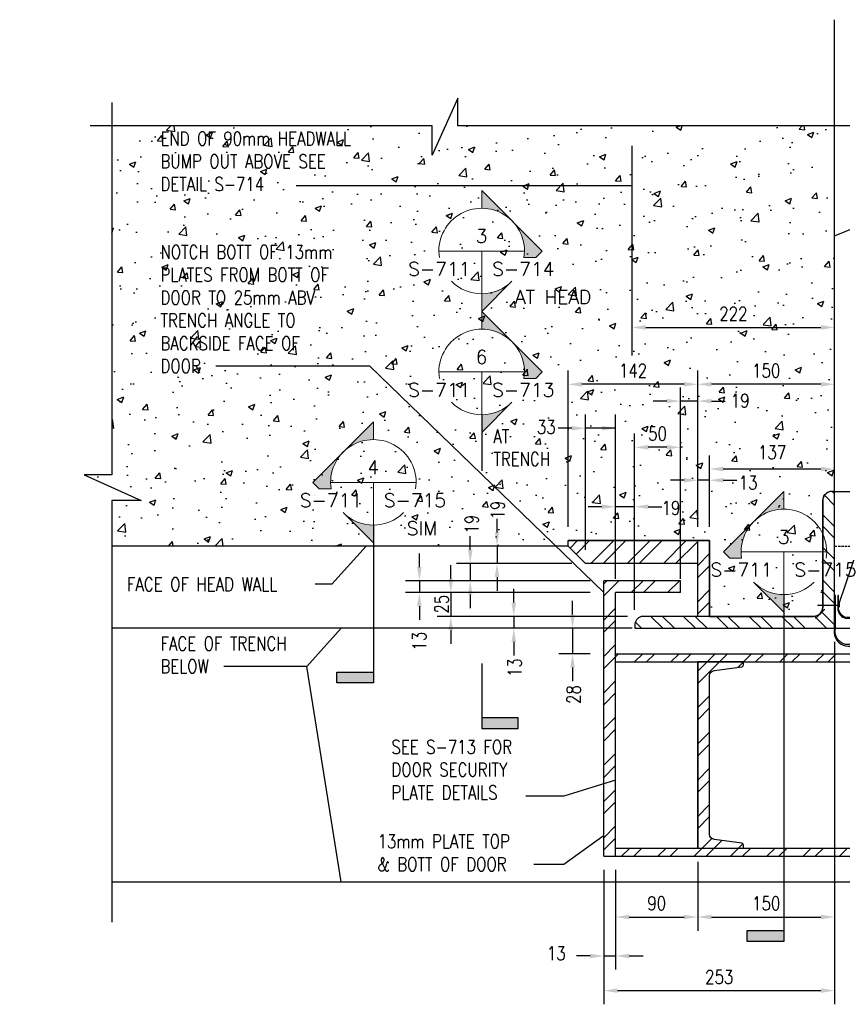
# Model space of a CAD drawing. Header units: millimetres. Extents: x -327 to 3206, y -2087 to 1152.
# Tile 2 of 4: x -65 to 836, y 73 to 1152. Entities that reach past the tile are written whole.
import ezdxf
from ezdxf.enums import TextEntityAlignment as Align

# ---------------------------------------------------------------- set-up
doc = ezdxf.new("R2010")
doc.units = ezdxf.units.MM
doc.linetypes.add('HIDDEN', pattern=[0.375, 0.25, -0.125])
for name, color, linetype in [('G-ANNO-TTLS', 1, 'Continuous'), ('S-ANNO-TEXT', 2, 'Continuous'), ('S-SDEL-DIMS', 3, 'Continuous'), ('S-SDEL-LW10', 8, 'Continuous'), ('S-SDEL-LW15', 145, 'Continuous'), ('S-SDEL-LW25', 3, 'Continuous'), ('S-SDEL-LW60', 200, 'Continuous'), ('S-SDEL-SFAB', 5, 'Continuous'), ('S-SECT-CONC', 4, 'Continuous'), ('S-SECT-HIDE', 2, 'HIDDEN'), ('S-SECT-PATT', 1, 'Continuous'), ('S-SECT-STLS', 3, 'Continuous')]:
    doc.layers.add(name, color=color, linetype=linetype)
doc.layers.add('S-ANNO-SYMB', color=3, linetype='Continuous', lineweight=18)
doc.styles.add('ROMANS', font='ROMANS.shx', dxfattribs={"width": 0.8})
doc.styles.add('STD1', font='simplex', dxfattribs={"height": 0.1})
doc.styles.add('Text', font='romans.shx', dxfattribs={"width": 0.8, "height": 3})
doc.dimstyles.new('NFL_1', dxfattribs={"dimscale": 0, "dimtxt": 3, "dimasz": 3, "dimexe": 3, "dimexo": 3, "dimgap": 1.5, "dimtad": 1, "dimdec": 0, "dimzin": 3, "dimdsep": 46, "dimtxsty": 'Text', "dimcen": 3, "dimdle": 3, "dimclrd": 1, "dimclre": 1, "dimclrt": 2, "dimadec": 0, "dimazin": 0, "dimtfac": 0.75, "dimtdec": 0, "dimtmove": 2, "dimatfit": 3, "dimfxl": 0.125, "dimtfillclr": 1, "dimfrac": 2, "dimtolj": 1, "dimtzin": 0, "dimarcsym": 1})
doc.dimstyles.get("Standard").update_dxf_attribs({"dimtxt": 0.125, "dimasz": 0.125, "dimexe": 0.18, "dimexo": 0.0625, "dimgap": 0.125, "dimtad": 0, "dimtih": 1, "dimtoh": 1, "dimdec": 4, "dimzin": 0, "dimdsep": 46, "dimtxsty": 'Text', "dimcen": 0.125, "dimclrt": 2, "dimadec": 0, "dimazin": 0, "dimtfac": 1, "dimtdec": 4, "dimtofl": 0, "dimtmove": 0, "dimatfit": 3, "dimfxl": 0.18, "dimtolj": 1, "dimtzin": 0, "dimarcsym": 0})

# ---------------------------------------------------------------- blocks, each defined once
blk = doc.blocks.new('GH2028')
h = blk.add_hatch(color=0)
h.paths.add_polyline_path([(0, 0.4419), (-0.221, 0.221, -0.198912), (0, 0.3125)])
h.paths.add_polyline_path([(-0.221, 0.221), (-0.4419, 0), (-0.3949, -0.0471), (-0.3089, -0.0471, -0.238539)])
h.paths.add_polyline_path([(0, -0.3125, -0.198912), (-0.221, -0.221), (0, -0.4419)])
at = {"color": 0}
blk.add_line((-0.3125, 0), (0.3125, 0), dxfattribs=at)
for points in [[(-0.3089, -0.0471), (-0.3949, -0.0471), (-0.4419, 0), (0, 0.4419), (0, 0.3125)], [(0, 0), (0, -0.4419), (-0.221, -0.221)]]:
    blk.add_lwpolyline(points, dxfattribs=at)
for start, end in [(351.33387, 188.66613), (225, 315)]:
    blk.add_arc((0, 0), 0.3125, start, end, dxfattribs=at)
at = {"color": 0, "linetype": 'ByBlock', "lineweight": -2, "style": 'STD1'}
blk.add_attdef('NUM', text='', height=0.1, dxfattribs=at).set_placement((-0.001, 0.0597), align=Align.CENTER)
blk.add_attdef('APPLIES', text='', height=0.1, dxfattribs=at).set_placement((-0.0826, -0.1809), align=Align.RIGHT)
for tag, p in [('DRAWN', (0.0767, -0.1809)), ('NOTE', (0.2437, -0.3861))]:
    blk.add_attdef(tag, p, '', height=0.1, dxfattribs=at)
blk = doc.blocks.new('FLAG')
blk.add_hatch(color=0).paths.add_polyline_path([(-11.91, 8.03), (-14.29, 8.03), (-14.29, 0), (-11.91, 0)])
at = {"color": 0}
blk.add_lwpolyline([(0, 0), (-14.29, 0), (-14.29, 8.03), (-11.91, 8.03), (-11.91, 0)], dxfattribs=at)
blk = doc.blocks.new('GH2029')
h = blk.add_hatch(color=0)
h.paths.add_polyline_path([(0, 0.4419), (0.221, 0.221, 0.198912), (0, 0.3125)])
h.paths.add_polyline_path([(0.221, 0.221), (0.4419, 0), (0.3949, -0.0471), (0.3089, -0.0471, 0.238539)])
h.paths.add_polyline_path([(0, -0.3125, 0.198912), (0.221, -0.221), (0, -0.4419)])
at = {"color": 0}
blk.add_line((-0.3125, 0), (0.3125, 0), dxfattribs=at)
for points in [[(0.3089, -0.0471), (0.3949, -0.0471), (0.4419, 0), (0, 0.4419), (0, 0.3125)], [(0, 0), (0, -0.4419), (0.221, -0.221)]]:
    blk.add_lwpolyline(points, dxfattribs=at)
for start, end in [(351.33387, 188.66613), (225, 315)]:
    blk.add_arc((0, 0), 0.3125, start, end, dxfattribs=at)
at = {"color": 0, "linetype": 'ByBlock', "lineweight": -2, "style": 'STD1'}
blk.add_attdef('NUM', text='', height=0.1, dxfattribs=at).set_placement((-0.001, 0.0597), align=Align.CENTER)
blk.add_attdef('APPLIES', text='', height=0.1, dxfattribs=at).set_placement((-0.0826, -0.1809), align=Align.RIGHT)
for tag, p in [('DRAWN', (0.0767, -0.1809)), ('NOTE', (0.2437, -0.3861))]:
    blk.add_attdef(tag, p, '', height=0.1, dxfattribs=at)
blk = doc.blocks.new('*D71')
at = {"layer": 'Defpoints', "color": 0, "transparency": 16777216}
for p in [(690.7, 659.4), (827.7, 634.9), (690.7, 580.9)]:
    blk.add_point(p, dxfattribs=at)
at = {"layer": 'S-SDEL-DIMS', "color": 1, "lineweight": -2, "transparency": 16777216}
for p, q in [((690.7, 595.9), (690.7, 674.4)), ((827.7, 649.9), (827.7, 674.4)), ((812.7, 659.4), (705.7, 659.4))]:
    blk.add_line(p, q, dxfattribs=at)
at = {"layer": 'S-SDEL-DIMS', "color": 1, "transparency": 16777216}
for points in [[(705.7, 661.9), (705.7, 656.9), (690.7, 659.4)], [(812.7, 661.9), (812.7, 656.9), (827.7, 659.4)]]:
    blk.add_solid(points, dxfattribs=at)
at = {"layer": 'S-SDEL-DIMS', "color": 2, "transparency": 16777216, "insert": (759.2, 677.8), "char_height": 15, "attachment_point": 5, "style": 'Text'}
blk.add_mtext('\\A1;137', dxfattribs=at)
blk = doc.blocks.new('*D72')
at = {"layer": 'Defpoints', "color": 0, "transparency": 16777216}
for p in [(677.7, 647.1), (677.7, 580.9), (690.7, 580.9)]:
    blk.add_point(p, dxfattribs=at)
at = {"layer": 'S-SDEL-DIMS', "color": 1, "lineweight": -2, "transparency": 16777216}
for p, q in [((677.7, 595.9), (677.7, 662.1)), ((690.7, 595.9), (690.7, 662.1)), ((662.7, 647.1), (647.7, 647.1)), ((690.7, 647.1), (677.7, 647.1)), ((705.7, 647.1), (720.7, 647.1))]:
    blk.add_line(p, q, dxfattribs=at)
at = {"layer": 'S-SDEL-DIMS', "color": 1, "transparency": 16777216}
for points in [[(662.7, 649.6), (662.7, 644.6), (677.7, 647.1)], [(705.7, 649.6), (705.7, 644.6), (690.7, 647.1)]]:
    blk.add_solid(points, dxfattribs=at)
at = {"layer": 'S-SDEL-DIMS', "color": 2, "transparency": 16777216, "insert": (732.9, 644.5), "char_height": 15, "attachment_point": 5, "style": 'Text'}
blk.add_mtext('\\A1;13', dxfattribs=at)
blk = doc.blocks.new('*D73')
at = {"layer": 'Defpoints', "color": 0, "transparency": 16777216}
for p in [(677.7, 752.3), (827.7, 634), (677.7, 580.9)]:
    blk.add_point(p, dxfattribs=at)
at = {"layer": 'S-SDEL-DIMS', "color": 1, "lineweight": -2, "transparency": 16777216}
for p, q in [((677.7, 595.9), (677.7, 767.3)), ((827.7, 649), (827.7, 767.3)), ((812.7, 752.3), (692.7, 752.3))]:
    blk.add_line(p, q, dxfattribs=at)
at = {"layer": 'S-SDEL-DIMS', "color": 1, "transparency": 16777216}
for points in [[(692.7, 754.8), (692.7, 749.8), (677.7, 752.3)], [(812.7, 754.8), (812.7, 749.8), (827.7, 752.3)]]:
    blk.add_solid(points, dxfattribs=at)
at = {"layer": 'S-SDEL-DIMS', "color": 2, "transparency": 16777216, "insert": (752.7, 767.3), "char_height": 15, "attachment_point": 5, "style": 'Text'}
blk.add_mtext('\\A1;150', dxfattribs=at)
blk = doc.blocks.new('*D74')
at = {"layer": 'Defpoints', "color": 0, "transparency": 16777216}
for p in [(535.7, 752.3), (535.7, 580.9), (677.7, 580.9)]:
    blk.add_point(p, dxfattribs=at)
at = {"layer": 'S-SDEL-DIMS', "color": 1, "lineweight": -2, "transparency": 16777216}
for p, q in [((535.7, 595.9), (535.7, 767.3)), ((677.7, 595.9), (677.7, 767.3)), ((662.7, 752.3), (550.7, 752.3))]:
    blk.add_line(p, q, dxfattribs=at)
at = {"layer": 'S-SDEL-DIMS', "color": 1, "transparency": 16777216}
for points in [[(550.7, 754.8), (550.7, 749.8), (535.7, 752.3)], [(662.7, 754.8), (662.7, 749.8), (677.7, 752.3)]]:
    blk.add_solid(points, dxfattribs=at)
at = {"layer": 'S-SDEL-DIMS', "color": 2, "transparency": 16777216, "insert": (606.7, 767.3), "char_height": 15, "attachment_point": 5, "style": 'Text'}
blk.add_mtext('\\A1;142', dxfattribs=at)
blk = doc.blocks.new('*D76')
at = {"layer": 'Defpoints', "color": 0, "transparency": 16777216}
for p in [(574.7, 234.9), (587.7, 234.9), (587.7, 125.6)]:
    blk.add_point(p, dxfattribs=at)
at = {"layer": 'S-SDEL-DIMS', "color": 1, "lineweight": -2, "transparency": 16777216}
for p, q in [((574.7, 219.9), (574.7, 110.6)), ((587.7, 219.9), (587.7, 110.6)), ((559.7, 125.6), (544.7, 125.6)), ((574.7, 125.6), (587.7, 125.6)), ((602.7, 125.6), (617.7, 125.6))]:
    blk.add_line(p, q, dxfattribs=at)
at = {"layer": 'S-SDEL-DIMS', "color": 1, "transparency": 16777216}
for points in [[(559.7, 128.1), (559.7, 123.1), (574.7, 125.6)], [(602.7, 128.1), (602.7, 123.1), (587.7, 125.6)]]:
    blk.add_solid(points, dxfattribs=at)
at = {"layer": 'S-SDEL-DIMS', "color": 2, "transparency": 16777216, "insert": (522.6, 128.5), "char_height": 15, "attachment_point": 5, "style": 'Text'}
blk.add_mtext('\\A1;13', dxfattribs=at)
blk = doc.blocks.new('*D77')
at = {"layer": 'Defpoints', "color": 0, "transparency": 16777216}
for p in [(677.7, 243.9), (587.7, 234.9), (677.7, 168.3)]:
    blk.add_point(p, dxfattribs=at)
at = {"layer": 'S-SDEL-DIMS', "color": 1, "lineweight": -2, "transparency": 16777216}
for p, q in [((677.7, 228.9), (677.7, 153.3)), ((587.7, 219.9), (587.7, 153.3)), ((602.7, 168.3), (662.7, 168.3))]:
    blk.add_line(p, q, dxfattribs=at)
at = {"layer": 'S-SDEL-DIMS', "color": 1, "transparency": 16777216}
for points in [[(602.7, 170.8), (602.7, 165.8), (587.7, 168.3)], [(662.7, 170.8), (662.7, 165.8), (677.7, 168.3)]]:
    blk.add_solid(points, dxfattribs=at)
at = {"layer": 'S-SDEL-DIMS', "color": 2, "transparency": 16777216, "insert": (632.7, 183.3), "char_height": 15, "attachment_point": 5, "style": 'Text'}
blk.add_mtext('\\A1;90', dxfattribs=at)
blk = doc.blocks.new('*D78')
at = {"layer": 'Defpoints', "color": 0, "transparency": 16777216}
for p in [(827.7, 484.9), (677.7, 243.9), (827.7, 168.3)]:
    blk.add_point(p, dxfattribs=at)
at = {"layer": 'S-SDEL-DIMS', "color": 1, "lineweight": -2, "transparency": 16777216}
for p, q in [((827.7, 469.9), (827.7, 153.3)), ((677.7, 228.9), (677.7, 153.3)), ((692.7, 168.3), (812.7, 168.3))]:
    blk.add_line(p, q, dxfattribs=at)
at = {"layer": 'S-SDEL-DIMS', "color": 1, "transparency": 16777216}
for points in [[(692.7, 170.8), (692.7, 165.8), (677.7, 168.3)], [(812.7, 170.8), (812.7, 165.8), (827.7, 168.3)]]:
    blk.add_solid(points, dxfattribs=at)
at = {"layer": 'S-SDEL-DIMS', "color": 2, "transparency": 16777216, "insert": (752.7, 183.3), "char_height": 15, "attachment_point": 5, "style": 'Text'}
blk.add_mtext('\\A1;150', dxfattribs=at)
blk = doc.blocks.new('*D79')
at = {"layer": 'Defpoints', "color": 0, "transparency": 16777216}
for p in [(827.7, 484.9), (574.7, 234.9), (827.7, 87.6)]:
    blk.add_point(p, dxfattribs=at)
at = {"layer": 'S-SDEL-DIMS', "color": 1, "lineweight": -2, "transparency": 16777216}
for p, q in [((827.7, 469.9), (827.7, 72.6)), ((574.7, 219.9), (574.7, 72.6)), ((589.7, 87.6), (812.7, 87.6))]:
    blk.add_line(p, q, dxfattribs=at)
at = {"layer": 'S-SDEL-DIMS', "color": 1, "transparency": 16777216}
for points in [[(589.7, 90.1), (589.7, 85.1), (574.7, 87.6)], [(812.7, 90.1), (812.7, 85.1), (827.7, 87.6)]]:
    blk.add_solid(points, dxfattribs=at)
at = {"layer": 'S-SDEL-DIMS', "color": 2, "transparency": 16777216, "insert": (701.2, 102.6), "char_height": 15, "attachment_point": 5, "style": 'Text'}
blk.add_mtext('\\A1;253', dxfattribs=at)
blk = doc.blocks.new('*D84')
at = {"layer": 'Defpoints', "color": 0, "transparency": 16777216}
for p in [(832.8, 509.9), (877.9, 509.9), (827.7, 484.9)]:
    blk.add_point(p, dxfattribs=at)
at = {"layer": 'S-SDEL-DIMS', "color": 1, "lineweight": -2, "transparency": 16777216}
for p, q in [((877.9, 524.9), (877.9, 539.9)), ((847.8, 509.9), (892.9, 509.9)), ((877.9, 484.9), (877.9, 509.9)), ((842.7, 484.9), (892.9, 484.9)), ((877.9, 469.9), (877.9, 454.9))]:
    blk.add_line(p, q, dxfattribs=at)
at = {"layer": 'S-SDEL-DIMS', "color": 1, "transparency": 16777216}
for points in [[(875.4, 524.9), (880.4, 524.9), (877.9, 509.9)], [(875.4, 469.9), (880.4, 469.9), (877.9, 484.9)]]:
    blk.add_solid(points, dxfattribs=at)
at = {"layer": 'S-SDEL-DIMS', "color": 2, "transparency": 16777216, "insert": (880.3, 556.3), "char_height": 15, "attachment_point": 5, "rotation": 90, "style": 'Text'}
blk.add_mtext('\\A1;25', dxfattribs=at)
blk = doc.blocks.new('*D85')
at = {"layer": 'Defpoints', "color": 0, "transparency": 16777216}
for p in [(658.7, 733.9), (677.7, 580.9), (658.7, 523.9)]:
    blk.add_point(p, dxfattribs=at)
at = {"layer": 'S-SDEL-DIMS', "color": 1, "lineweight": -2, "transparency": 16777216}
for p, q in [((658.7, 538.9), (658.7, 748.9)), ((677.7, 595.9), (677.7, 748.9)), ((643.7, 733.9), (628.7, 733.9)), ((677.7, 733.9), (658.7, 733.9)), ((692.7, 733.9), (707.7, 733.9))]:
    blk.add_line(p, q, dxfattribs=at)
at = {"layer": 'S-SDEL-DIMS', "color": 1, "transparency": 16777216}
for points in [[(643.7, 736.4), (643.7, 731.4), (658.7, 733.9)], [(692.7, 736.4), (692.7, 731.4), (677.7, 733.9)]]:
    blk.add_solid(points, dxfattribs=at)
at = {"layer": 'S-SDEL-DIMS', "color": 2, "transparency": 16777216, "insert": (724.2, 734.4), "char_height": 15, "attachment_point": 5, "style": 'Text'}
blk.add_mtext('\\A1;19', dxfattribs=at)
blk = doc.blocks.new('*D86')
at = {"layer": 'Defpoints', "color": 0, "transparency": 16777216}
for p in [(608.5, 683.2), (658.7, 523.9), (608.5, 490.1)]:
    blk.add_point(p, dxfattribs=at)
at = {"layer": 'S-SDEL-DIMS', "color": 1, "lineweight": -2, "transparency": 16777216}
for p, q in [((608.5, 505.1), (608.5, 698.2)), ((658.7, 538.9), (658.7, 698.2)), ((643.7, 683.2), (623.5, 683.2))]:
    blk.add_line(p, q, dxfattribs=at)
at = {"layer": 'S-SDEL-DIMS', "color": 1, "transparency": 16777216}
for points in [[(623.5, 685.7), (623.5, 680.7), (608.5, 683.2)], [(643.7, 685.7), (643.7, 680.7), (658.7, 683.2)]]:
    blk.add_solid(points, dxfattribs=at)
at = {"layer": 'S-SDEL-DIMS', "color": 2, "transparency": 16777216, "insert": (633.6, 698.2), "char_height": 15, "attachment_point": 5, "style": 'Text'}
blk.add_mtext('\\A1;50', dxfattribs=at)
blk = doc.blocks.new('*D87')
at = {"layer": 'Defpoints', "color": 0, "transparency": 16777216}
for p in [(587.7, 618.1), (587.7, 523.9), (608.5, 490.1)]:
    blk.add_point(p, dxfattribs=at)
at = {"layer": 'S-SDEL-DIMS', "color": 1, "lineweight": -2, "transparency": 16777216}
for p, q in [((587.7, 538.9), (587.7, 633.1)), ((608.5, 505.1), (608.5, 633.1)), ((572.7, 618.1), (557.7, 618.1)), ((608.5, 618.1), (587.7, 618.1)), ((623.5, 618.1), (638.5, 618.1))]:
    blk.add_line(p, q, dxfattribs=at)
at = {"layer": 'S-SDEL-DIMS', "color": 1, "transparency": 16777216}
for points in [[(572.7, 620.6), (572.7, 615.6), (587.7, 618.1)], [(623.5, 620.6), (623.5, 615.6), (608.5, 618.1)]]:
    blk.add_solid(points, dxfattribs=at)
at = {"layer": 'S-SDEL-DIMS', "color": 2, "transparency": 16777216, "insert": (648.3, 616.8), "char_height": 15, "attachment_point": 5, "style": 'Text'}
blk.add_mtext('\\A1;19', dxfattribs=at)
blk = doc.blocks.new('*D88')
at = {"layer": 'Defpoints', "color": 0, "transparency": 16777216}
for p in [(605.7, 812.2), (827.7, 814.6), (827.7, 760.2)]:
    blk.add_point(p, dxfattribs=at)
at = {"layer": 'S-SDEL-DIMS', "color": 1, "lineweight": -2, "transparency": 16777216}
for p, q in [((605.7, 827.2), (605.7, 829.6)), ((827.7, 775.2), (827.7, 829.6)), ((620.7, 814.6), (812.7, 814.6))]:
    blk.add_line(p, q, dxfattribs=at)
at = {"layer": 'S-SDEL-DIMS', "color": 1, "transparency": 16777216}
for points in [[(620.7, 817.1), (620.7, 812.1), (605.7, 814.6)], [(812.7, 817.1), (812.7, 812.1), (827.7, 814.6)]]:
    blk.add_solid(points, dxfattribs=at)
at = {"layer": 'S-SDEL-DIMS', "color": 2, "transparency": 16777216, "insert": (716.7, 829.6), "char_height": 15, "attachment_point": 5, "style": 'Text'}
blk.add_mtext('\\A1;222', dxfattribs=at)
blk = doc.blocks.new('*D89')
at = {"layer": 'Defpoints', "color": 0, "transparency": 16777216}
for p in [(515.4, 574.9), (457.7, 555.9), (554.7, 555.9)]:
    blk.add_point(p, dxfattribs=at)
at = {"layer": 'S-SDEL-DIMS', "color": 1, "lineweight": -2, "transparency": 16777216}
for p, q in [((457.7, 589.9), (457.7, 604.9)), ((500.4, 574.9), (442.7, 574.9)), ((457.7, 574.9), (457.7, 555.9)), ((539.7, 555.9), (442.7, 555.9)), ((457.7, 540.9), (457.7, 525.9))]:
    blk.add_line(p, q, dxfattribs=at)
at = {"layer": 'S-SDEL-DIMS', "color": 1, "transparency": 16777216}
for points in [[(455.2, 589.9), (460.2, 589.9), (457.7, 574.9)], [(455.2, 540.9), (460.2, 540.9), (457.7, 555.9)]]:
    blk.add_solid(points, dxfattribs=at)
at = {"layer": 'S-SDEL-DIMS', "color": 2, "transparency": 16777216, "insert": (458.3, 614.4), "char_height": 15, "attachment_point": 5, "rotation": 90, "style": 'Text'}
blk.add_mtext('\\A1;19', dxfattribs=at)
blk = doc.blocks.new('*D90')
at = {"layer": 'Defpoints', "color": 0, "transparency": 16777216}
for p in [(554.7, 555.9), (428.4, 536.9), (574.7, 536.9)]:
    blk.add_point(p, dxfattribs=at)
at = {"layer": 'S-SDEL-DIMS', "color": 1, "lineweight": -2, "transparency": 16777216}
for p, q in [((428.4, 570.9), (428.4, 585.9)), ((539.7, 555.9), (413.4, 555.9)), ((428.4, 555.9), (428.4, 536.9)), ((559.7, 536.9), (413.4, 536.9)), ((428.4, 521.9), (428.4, 506.9))]:
    blk.add_line(p, q, dxfattribs=at)
at = {"layer": 'S-SDEL-DIMS', "color": 1, "transparency": 16777216}
for points in [[(425.9, 570.9), (430.9, 570.9), (428.4, 555.9)], [(425.9, 521.9), (430.9, 521.9), (428.4, 536.9)]]:
    blk.add_solid(points, dxfattribs=at)
at = {"layer": 'S-SDEL-DIMS', "color": 2, "transparency": 16777216, "insert": (429.9, 599), "char_height": 15, "attachment_point": 5, "rotation": 90, "style": 'Text'}
blk.add_mtext('\\A1;19', dxfattribs=at)
blk = doc.blocks.new('*D91')
at = {"layer": 'Defpoints', "color": 0, "transparency": 16777216}
for p in [(574.7, 536.9), (372.6, 523.9), (574.7, 523.9)]:
    blk.add_point(p, dxfattribs=at)
at = {"layer": 'S-SDEL-DIMS', "color": 1, "lineweight": -2, "transparency": 16777216}
for p, q in [((372.6, 551.9), (372.6, 566.9)), ((559.7, 536.9), (357.6, 536.9)), ((372.6, 536.9), (372.6, 523.9)), ((559.7, 523.9), (357.6, 523.9)), ((372.6, 508.9), (372.6, 493.9))]:
    blk.add_line(p, q, dxfattribs=at)
at = {"layer": 'S-SDEL-DIMS', "color": 1, "transparency": 16777216}
for points in [[(370.1, 551.9), (375.1, 551.9), (372.6, 536.9)], [(370.1, 508.9), (375.1, 508.9), (372.6, 523.9)]]:
    blk.add_solid(points, dxfattribs=at)
at = {"layer": 'S-SDEL-DIMS', "color": 2, "transparency": 16777216, "insert": (372.6, 470.7), "char_height": 15, "attachment_point": 5, "rotation": 90, "style": 'Text'}
blk.add_mtext('\\A1;13', dxfattribs=at)
blk = doc.blocks.new('*D92')
at = {"layer": 'Defpoints', "color": 0, "transparency": 16777216}
for p in [(574.7, 523.9), (407.1, 497.9), (615.7, 497.9)]:
    blk.add_point(p, dxfattribs=at)
at = {"layer": 'S-SDEL-DIMS', "color": 1, "lineweight": -2, "transparency": 16777216}
for p, q in [((407.1, 538.9), (407.1, 553.9)), ((559.7, 523.9), (392.1, 523.9)), ((407.1, 523.9), (407.1, 497.9)), ((600.7, 497.9), (392.1, 497.9)), ((407.1, 482.9), (407.1, 467.9))]:
    blk.add_line(p, q, dxfattribs=at)
at = {"layer": 'S-SDEL-DIMS', "color": 1, "transparency": 16777216}
for points in [[(404.6, 538.9), (409.6, 538.9), (407.1, 523.9)], [(404.6, 482.9), (409.6, 482.9), (407.1, 497.9)]]:
    blk.add_solid(points, dxfattribs=at)
at = {"layer": 'S-SDEL-DIMS', "color": 2, "transparency": 16777216, "insert": (397.1, 511.3), "char_height": 15, "attachment_point": 5, "rotation": 90, "style": 'Text'}
blk.add_mtext('\\A1;25', dxfattribs=at)
blk = doc.blocks.new('*D93')
at = {"layer": 'Defpoints', "color": 0, "transparency": 16777216}
for p in [(615.7, 497.9), (476.1, 484.9), (574.7, 484.9)]:
    blk.add_point(p, dxfattribs=at)
at = {"layer": 'S-SDEL-DIMS', "color": 1, "lineweight": -2, "transparency": 16777216}
for p, q in [((476.1, 512.9), (476.1, 527.9)), ((600.7, 497.9), (461.1, 497.9)), ((476.1, 497.9), (476.1, 484.9)), ((559.7, 484.9), (461.1, 484.9)), ((476.1, 469.9), (476.1, 454.9))]:
    blk.add_line(p, q, dxfattribs=at)
at = {"layer": 'S-SDEL-DIMS', "color": 1, "transparency": 16777216}
for points in [[(473.6, 512.9), (478.6, 512.9), (476.1, 497.9)], [(473.6, 469.9), (478.6, 469.9), (476.1, 484.9)]]:
    blk.add_solid(points, dxfattribs=at)
at = {"layer": 'S-SDEL-DIMS', "color": 2, "transparency": 16777216, "insert": (477.2, 441.6), "char_height": 15, "attachment_point": 5, "rotation": 90, "style": 'Text'}
blk.add_mtext('\\A1;13', dxfattribs=at)
blk = doc.blocks.new('*D94')
at = {"layer": 'Defpoints', "color": 0, "transparency": 16777216}
for p in [(574.7, 484.9), (540.5, 456.9), (574.7, 456.9)]:
    blk.add_point(p, dxfattribs=at)
at = {"layer": 'S-SDEL-DIMS', "color": 1, "lineweight": -2, "transparency": 16777216}
for p, q in [((540.5, 499.9), (540.5, 514.9)), ((559.7, 484.9), (525.5, 484.9)), ((540.5, 484.9), (540.5, 456.9)), ((559.7, 456.9), (525.5, 456.9)), ((540.5, 441.9), (540.5, 426.9))]:
    blk.add_line(p, q, dxfattribs=at)
at = {"layer": 'S-SDEL-DIMS', "color": 1, "transparency": 16777216}
for points in [[(538, 499.9), (543, 499.9), (540.5, 484.9)], [(538, 441.9), (543, 441.9), (540.5, 456.9)]]:
    blk.add_solid(points, dxfattribs=at)
at = {"layer": 'S-SDEL-DIMS', "color": 2, "transparency": 16777216, "insert": (541.7, 412.2), "char_height": 15, "attachment_point": 5, "rotation": 90, "style": 'Text'}
blk.add_mtext('\\A1;28', dxfattribs=at)
blk = doc.blocks.new('*D66')
at = {"layer": 'Defpoints', "color": 0, "transparency": 16777216}
for p in [(554.7, 704.1), (554.7, 555.9), (587.7, 523.9)]:
    blk.add_point(p, dxfattribs=at)
at = {"layer": 'S-SDEL-DIMS', "color": 1, "lineweight": -2, "transparency": 16777216}
for p, q in [((554.7, 570.9), (554.7, 719.1)), ((587.7, 538.9), (587.7, 719.1)), ((539.7, 704.1), (524.7, 704.1)), ((587.7, 704.1), (554.7, 704.1)), ((572.7, 704.1), (557.7, 704.1))]:
    blk.add_line(p, q, dxfattribs=at)
at = {"layer": 'S-SDEL-DIMS', "color": 1, "transparency": 16777216}
for points in [[(539.7, 706.6), (539.7, 701.6), (554.7, 704.1)], [(572.7, 706.6), (572.7, 701.6), (587.7, 704.1)]]:
    blk.add_solid(points, dxfattribs=at)
at = {"layer": 'S-SDEL-DIMS', "color": 2, "transparency": 16777216, "insert": (511.7, 705.4), "char_height": 15, "attachment_point": 5, "style": 'ROMANS'}
blk.add_mtext('\\A1;33', dxfattribs=at)

msp = doc.modelspace()

# ---------------------------------------------------------------- hatches: boundary and pattern name
at = {"layer": 'S-SECT-PATT'}
h = msp.add_hatch(dxfattribs=at)
h.set_pattern_fill('AR-CONC', color=256, scale=10)
h.set_pattern_definition([(50, (-25724.95, -4049.1), (71.72602, -6.27521), [7.5, -82.5]), (355, (-25724.95, -4049.1), (-13.87513, 75.21921), [6, -66]), (100.45144, (-25718.975, -4049.62), (57.85088, 68.944), [6.37402, -70.11421]), (46.1842, (-25724.95, -4029.1), (106.72413, -16.55193), [11.25, -123.75]), (96.63564, (-25716.06, -4030.48), (93.4662, 97.41186), [9.56103, -105.17138]), (351.18416, (-25724.95, -4029.1), (93.4662, 97.41186), [9, -99]), (21, (-25714.95, -4034.1), (59.6907, -40.26189), [7.5, -82.5]), (326, (-25714.95, -4034.1), (24.33153, 72.515), [6, -66]), (71.45144, (-25709.98, -4037.45), (84.02224, 32.25312), [6.37402, -70.11421]), (37.5, (-25724.952, -4049.098), (1.215986, 33.289385), [0, -65.2, 0, -67, 0, -66.25]), (7.5, (-25724.95, -4049.098), (26.306954, 39.44117), [0, -38.2, 0, -63.7, 0, -25.25]), (327.5, (-25747.252, -4049.098), (53.382244, -2.255487), [0, -25, 0, -78, 0, -103.5]), (317.5, (-25757.25, -4049.1), (58.31862, 10.0105), [0, -32.5, 0, -51.8, 0, -73.5])])
h.paths.add_polyline_path([(827.7, 1035.6), (414.9, 1035.6), (414.9, 1066), (386.7, 1003.4), (386.7, 1035.6), (35.6, 1035.6), (35.6, 653.2), (5.2, 653.2), (67.8, 624.9), (35.6, 624.9), (35.6, 574.9), (535.7, 574.9), (535.7, 580.9), (690.7, 580.9), (690.7, 497.9), (804.7, 497.9, 0.414214), (814.7, 507.9), (814.7, 624.9, -0.492401), (827.7, 634.9)])
h = msp.add_hatch(dxfattribs=at)
h.set_pattern_fill('STEEL', color=256, scale=203, angle=90, style=0)
h.set_pattern_definition([(135, (712.63, -18918.1), (-17.942835, -17.942835), []), (135, (699.943, -18918.1), (-17.942835, -17.942835), [])])
edge = h.paths.add_edge_path()
edge.add_line((804.7, 497.9), (615.7, 497.9))
edge.add_arc((619.9, 487.4), 11.3, 112.2069, 177.8091)
edge.add_line((608.7, 487.9), (608.7, 484.9))
edge.add_line((608.7, 484.9), (827.7, 484.9))
edge.add_line((827.7, 484.9), (827.7, 634.9))
edge.add_line((827.7, 634.9), (824.7, 634.9))
edge.add_arc((824.7, 624.9), 10, 90, 180)
edge.add_line((814.7, 624.9), (814.7, 507.9))
edge.add_arc((804.7, 507.9), 10, -90, 0, ccw=False)
h = msp.add_hatch(dxfattribs=at)
h.set_pattern_fill('ANSI32', color=256, scale=75)
h.set_pattern_definition([(45, (-20312.25, -4049.098), (-19.88738, 19.88738), []), (45, (-20298.992, -4049.098), (-19.88738, 19.88738), [])])
h.paths.add_polyline_path([(599.7, 580.9), (535.7, 580.9), (535.7, 574.9), (554.7, 555.9), (599.7, 555.9)])
h.paths.add_polyline_path([(677.7, 580.9), (599.7, 580.9), (599.7, 555.9), (664.7, 555.9)])
h.paths.add_polyline_path([(690.7, 580.9), (677.7, 580.9), (677.7, 555.9), (677.7, 497.9), (690.7, 497.9)])
h = msp.add_hatch(dxfattribs=at)
h.set_pattern_fill('ANSI32', color=256, scale=75)
h.set_pattern_definition([(45, (-25724.952, -4049.098), (-19.887378, 19.887378), []), (45, (-25711.693, -4049.098), (-19.887378, 19.887378), [])])
h.paths.add_polyline_path([(587.7, 484.9), (574.7, 484.9), (574.7, 234.9), (587.7, 234.9)])
h.paths.add_polyline_path([(587.7, 523.9), (658.7, 523.9), (658.7, 536.9), (574.7, 536.9), (574.7, 484.9), (587.7, 484.9)])
h.paths.add_polyline_path([(1373.9, 243.9), (587.7, 243.9), (587.7, 234.9), (1373.9, 234.9)])
h.paths.add_polyline_path([(695.9, 253.2, -0.375397), (690.7, 259.1), (690.7, 432.6, -0.375397), (695.9, 438.6), (725.9, 442.6, 0.375397), (727.7, 444.6), (727.7, 447.9), (677.7, 447.9), (677.7, 243.9), (727.7, 243.9), (727.7, 247.1, 0.375397), (725.9, 249.1)])
h.paths.add_polyline_path([(1373.9, 456.9), (587.7, 456.9), (587.7, 447.9), (1373.9, 447.9)])

# ---------------------------------------------------------------- linework, layer by layer
at = {"layer": 'Defpoints', "ltscale": 10}
msp.add_line((827.7, 760.2), (827.7, 1152), dxfattribs=at)
at = {"layer": 'G-ANNO-TTLS'}
for points in [[(440.9, 719), (440.9, 657.5)], [(322.2, 598), (322.2, 496.4)], [(772.1, 521.7), (772.1, 212.9)]]:
    msp.add_lwpolyline(points, dxfattribs=at)
at = {"layer": 'S-SDEL-LW10'}
for p, q in [((605.7, 783.7), (605.7, 1013.6)), ((827.7, 634.9), (1373.9, 634.9)), ((605.7, 484.9), (35.6, 484.9)), ((827.7, 484.9), (1373.9, 484.9)), ((35.6, 206.9), (1373.9, 206.9))]:
    msp.add_line(p, q, dxfattribs=at)
at = {"layer": 'S-SDEL-LW15'}
msp.add_lwpolyline([(840.6, 496.6, -0.337324), (832.1, 506.5), (832.1, 520.7), (831.1, 520.7), (831.1, 506.5, 0.33804), (840.4, 495.6, -3.351954), (828.7, 484.9), (828.7, 520.7), (827.7, 520.7), (827.7, 484.9, 3.334093)], format="xyb", close=True, dxfattribs=at)
at = {"layer": 'S-SDEL-LW25'}
for p, q in [((574.7, 234.9), (574.7, 536.9)), ((658.7, 536.9), (574.7, 536.9)), ((658.7, 523.9), (658.7, 536.9)), ((587.7, 234.9), (587.7, 523.9)), ((658.7, 523.9), (587.7, 523.9)), ((587.7, 456.9), (1373.9, 456.9)), ((587.7, 447.9), (1373.9, 447.9)), ((677.7, 243.9), (677.7, 447.9)), ((587.7, 243.9), (1373.9, 243.9)), ((574.7, 234.9), (1373.9, 234.9))]:
    msp.add_line(p, q, dxfattribs=at)
msp.add_lwpolyline([(677.7, 447.9), (677.7, 243.9), (727.7, 243.9), (727.7, 247.1, 0.375397), (725.9, 249.1), (695.9, 253.2, -0.375397), (690.7, 259.1), (690.7, 432.6, -0.375397), (695.9, 438.6), (725.9, 442.6, 0.375397), (727.7, 444.6), (727.7, 447.9), (677.7, 447.9)], format="xyb", dxfattribs=at)
at = {"layer": 'S-SDEL-LW60'}
for p, q in [((832.8, 509.9), (809, 509.9)), ((832.8, 511.9), (832.8, 507.9))]:
    msp.add_line(p, q, dxfattribs=at)
at = {"layer": 'S-SDEL-SFAB'}
msp.add_line((806.7, 495.7), (816.8, 505.9), dxfattribs=at)
at = {"layer": 'S-SECT-CONC'}
for p, q in [((827.7, 484.9), (827.7, 1035.6)), ((535.7, 574.9), (35.6, 574.9))]:
    msp.add_line(p, q, dxfattribs=at)
for points in [[(35.6, 1061.2), (35.6, 653.2), (5.2, 653.2), (67.8, 624.9), (35.6, 624.9), (35.6, 162.6)], [(874.9, 1035.6), (414.9, 1035.6), (414.9, 1066), (386.7, 1003.4), (386.7, 1035.6), (11.8, 1035.6)]]:
    msp.add_lwpolyline(points, dxfattribs=at)
msp.add_lwpolyline([(535.7, 574.9), (535.7, 580.9), (690.7, 580.9), (690.7, 497.9), (804.7, 497.9, 0.414214), (814.7, 507.9), (814.7, 624.9, -0.492401), (827.7, 634.9, -0.769231)], format="xyb", dxfattribs=at)
at = {"layer": 'S-SECT-HIDE', "ltscale": 10}
msp.add_line((827.7, 574.9), (1373.9, 574.9), dxfattribs=at)
at = {"layer": 'S-SECT-STLS'}
for p, q in [((690.7, 580.9), (535.7, 580.9)), ((535.7, 574.9), (535.7, 580.9)), ((535.7, 574.9), (554.7, 555.9)), ((677.7, 497.9), (677.7, 580.9)), ((690.7, 497.9), (690.7, 580.9)), ((677.7, 555.9), (554.7, 555.9))]:
    msp.add_line(p, q, dxfattribs=at)
msp.add_lwpolyline([(804.7, 497.9), (615.7, 497.9, 0.294326), (608.7, 487.9), (608.7, 484.9), (827.7, 484.9), (827.7, 634.9), (824.7, 634.9, 0.414214), (814.7, 624.9), (814.7, 507.9, -0.414214)], format="xyb", close=True, dxfattribs=at)

# ---------------------------------------------------------------- block references
at = {"layer": 'G-ANNO-TTLS', "yscale": 5, "zscale": 5}
for p, xscale, rotation in [((322.2, 496.4), 5, 89.99999999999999), ((440.9, 446.3), -5, 270), ((772.1, 212.9), 5, 89.99999999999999)]:
    msp.add_blockref('FLAG', p, dxfattribs=dict(at, xscale=xscale, rotation=rotation))
at = {"layer": 'S-ANNO-SYMB', "xscale": 150, "yscale": 150, "zscale": 150}
for name, p, values in [('GH2029', (440.9, 898.4), {'NUM': '3', 'APPLIES': 'S-711', 'DRAWN': 'S-714', 'NOTE': 'AT HEAD'}), ('GH2029', (440.9, 765.8), {'NUM': '6', 'APPLIES': 'S-711', 'DRAWN': 'S-713'}), ('GH2028', (322.2, 644.8), {'NUM': '4', 'APPLIES': 'S-711', 'DRAWN': 'S-715', 'NOTE': 'SIM'}), ('GH2028', (772.1, 568.6), {'NUM': '3', 'APPLIES': 'S-711', 'DRAWN': 'S-715'})]:
    msp.add_blockref(name, p, dxfattribs=at).add_auto_attribs(values)

# ---------------------------------------------------------------- texts
at = {"layer": 'S-ANNO-TEXT', "char_height": 15, "style": 'ROMANS'}
for s, insert, attachment_point in [('\\A1;END OF 90mm HEADWALL\\PBUMP OUT ABOVE SEE \\PDETAIL S-714', (88.9, 964.2), 7), ('\\A1;NOTCH BOTT OF 13mm\\PPLATES FROM BOTT OF\\PDOOR TO 25mm ABV\\PTRENCH ANGLE TO\\PBACKSIDE FACE OF \\PDOOR', (88.9, 764.8), 7), ('\\A1;AT \\PTRENCH', (453.7, 702.9), 1), ('\\A1;FACE OF HEAD WALL', (52.2, 525.6), 7), ('\\A1;FACE OF TRENCH\\PBELOW', (88.9, 435.6), 7), ('\\A1;SEE S-713 FOR \\PDOOR SECURITY\\PPLATE DETAILS', (342, 297.3), 7), ('\\A1;13mm PLATE TOP\\P& BOTT OF DOOR', (326.8, 218.7), 7)]:
    msp.add_mtext(s, dxfattribs=dict(at, insert=insert, attachment_point=attachment_point))

# ---------------------------------------------------------------- dimensions: what is measured, and where the dimension line sits
at = {"layer": 'S-SDEL-DIMS'}
for base, p1, p2, picture, middle in [((827.7, 814.6), (605.7, 812.2), (827.7, 760.2), '*D88', (716.7, 829.6)), ((535.7, 752.3), (677.7, 580.9), (535.7, 580.9), '*D74', (606.7, 767.3)), ((677.7, 752.3), (827.7, 634), (677.7, 580.9), '*D73', (752.7, 767.3)), ((608.5, 683.2), (658.7, 523.9), (608.5, 490.1), '*D86', (633.6, 698.2)), ((827.7, 87.6), (574.7, 234.9), (827.7, 484.9), '*D79', (701.2, 102.6)), ((827.7, 168.3), (677.7, 243.9), (827.7, 484.9), '*D78', (752.7, 183.3)), ((677.7, 168.3), (587.7, 234.9), (677.7, 243.9), '*D77', (632.7, 183.3))]:
    dim = msp.add_linear_dim(base=base, p1=p1, p2=p2, dimstyle='NFL_1', dxfattribs=at)
    dim.commit()
    dim.dimension.update_dxf_attribs({"geometry": picture, "text_midpoint": middle})
for base, p1, p2, picture, middle in [((658.7, 733.9), (677.7, 580.9), (658.7, 523.9), '*D85', (724.2, 734.4)), ((690.7, 659.4), (827.7, 634.9), (690.7, 580.9), '*D71', (759.2, 677.8)), ((677.7, 647.1), (690.7, 580.9), (677.7, 580.9), '*D72', (732.9, 644.5)), ((587.7, 125.6), (574.7, 234.9), (587.7, 234.9), '*D76', (522.6, 128.5))]:
    dim = msp.add_linear_dim(base=base, p1=p1, p2=p2, dimstyle='NFL_1', dxfattribs=at)
    dim.commit()
    dim.dimension.update_dxf_attribs({"geometry": picture, "text_midpoint": middle, "dimtype": 160})
dim = msp.add_linear_dim(base=(554.7, 704.1), p1=(587.7, 523.9), p2=(554.7, 555.9), dimstyle='NFL_1', override={"dimtxsty": 'ROMANS'}, dxfattribs=at)
dim.commit()
dim.dimension.update_dxf_attribs({"geometry": '*D66', "text_midpoint": (511.7, 690.4), "dimtype": 160})
dim = msp.add_linear_dim(base=(587.7, 618.1), p1=(608.5, 490.1), p2=(587.7, 523.9), text='19', dimstyle='NFL_1', dxfattribs=at)
dim.commit()
dim.dimension.update_dxf_attribs({"geometry": '*D87', "text_midpoint": (648.3, 616.8), "dimtype": 160})
for base, p1, p2, picture, middle in [((457.7, 555.9), (515.4, 574.9), (554.7, 555.9), '*D89', (458.3, 614.4)), ((428.4, 536.9), (554.7, 555.9), (574.7, 536.9), '*D90', (429.9, 599)), ((372.6, 523.9), (574.7, 536.9), (574.7, 523.9), '*D91', (372.6, 470.7)), ((877.9, 509.9), (827.7, 484.9), (832.8, 509.9), '*D84', (880.3, 556.3)), ((476.1, 484.9), (615.7, 497.9), (574.7, 484.9), '*D93', (477.2, 441.6)), ((540.5, 456.9), (574.7, 484.9), (574.7, 456.9), '*D94', (541.7, 412.2))]:
    dim = msp.add_linear_dim(base=base, p1=p1, p2=p2, angle=90, dimstyle='NFL_1', dxfattribs=at)
    dim.commit()
    dim.dimension.update_dxf_attribs({"geometry": picture, "text_midpoint": middle, "dimtype": 160})
dim = msp.add_linear_dim(base=(407.1, 497.9), p1=(574.7, 523.9), p2=(615.7, 497.9), angle=90, text='25', dimstyle='NFL_1', dxfattribs=at)
dim.commit()
dim.dimension.update_dxf_attribs({"geometry": '*D92', "text_midpoint": (397.1, 511.3), "dimtype": 160})

# ---------------------------------------------------------------- leaders
at = {"layer": 'S-ANNO-TEXT'}
for points, override in [([(605.7, 969.9), (237.6, 969.9)], {"dimscale": 0, "dimasz": 3, "dimgap": 1.58, "dimtad": 0}), ([(286.9, 206.9), (249.3, 443.1), (158.3, 443.1)], {"dimscale": 0, "dimtxt": 0.025, "dimasz": 3, "dimgap": 1.58})]:
    msp.add_leader(points, dimstyle='Standard', override=override, dxfattribs=at)
at = {"layer": 'S-ANNO-TEXT', "annotation_type": 0, "has_hookline": 1}
for points, override, hookline_direction, text_width in [([(827.7, 915.2), (896.6, 943.5), (919.6, 943.5)], {"dimscale": 0, "dimtxt": 0.025, "dimasz": 3, "dimgap": 1.58}, 0, 137.7), ([(832.8, 511.9), (934.8, 816.2), (970.4, 816.2)], {"dimscale": 0, "dimasz": 3, "dimgap": 1.58, "dimtad": 0}, 0, 234.3), ([(574.7, 523.9), (318.3, 772.3), (149.4, 772.3)], {"dimscale": 0, "dimasz": 3, "dimgap": 1.58, "dimtad": 0}, 1, 213.1), ([(314.2, 574.9), (276.6, 533.1), (258.6, 533.1)], {"dimscale": 0, "dimtxt": 0.025, "dimasz": 3, "dimgap": 1.58}, 1, 188.6), ([(286.9, 484.9), (249.3, 443.1), (158.3, 443.1)], {"dimscale": 0, "dimtxt": 0.025, "dimasz": 3, "dimgap": 1.58}, 1, 154.9), ([(574.2, 256.9), (531.1, 225.9), (498.2, 225.9)], {"dimscale": 0, "dimasz": 3, "dimtad": 0}, 1, 162.3)]:
    msp.add_leader(points, dimstyle='Standard', override=override, dxfattribs=dict(at, hookline_direction=hookline_direction, text_width=text_width))
at = {"layer": 'S-ANNO-TEXT', "annotation_type": 0, "has_hookline": 1, "hookline_direction": 1}
msp.add_leader([(587.7, 318.4), (531.1, 300.8), (489.4, 300.8)], dimstyle='Standard', override={"dimscale": 0, "dimasz": 3, "dimtad": 0}, dxfattribs=at)

doc.saveas('drawing.dxf')
